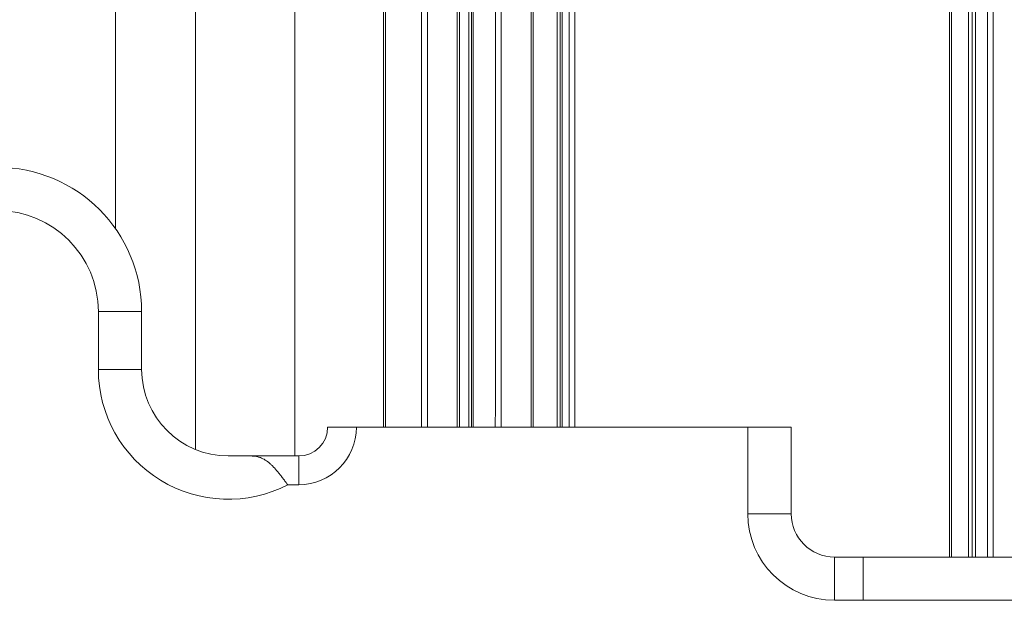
# Model space of a CAD drawing. Header units: millimetres. Extents: x 51337 to 61814, y -21781 to -12277.
# Tile 183 of 256: x 59388 to 59456, y -20936 to -20896. Entities that reach past the tile are written whole.
import ezdxf

# ---------------------------------------------------------------- set-up
doc = ezdxf.new("R2010")
doc.units = ezdxf.units.MM
doc.header["$LTSCALE"] = 0.3175
doc.layers.add('1轮廓实线层', color=7, linetype='Continuous', lineweight=18)

msp = doc.modelspace()

# ---------------------------------------------------------------- linework, layer by layer
at = {"layer": '1轮廓实线层'}
for p, q in [((59418.95583, -20923.97839), (59418.95583, -20863.17664)), ((59419.15171, -20863.17664), (59419.15171, -20923.97839)), ((59419.26555, -20863.17664), (59419.26555, -20923.97839)), ((59425.08133, -20923.97839), (59425.08133, -20863.17664)), ((59425.29293, -20863.17664), (59425.29293, -20923.97839)), ((59425.41911, -20863.17664), (59425.41911, -20923.97839)), ((59453.58964, -20932.97589), (59453.58964, -20863.17664)), ((59453.84366, -20863.17664), (59453.84366, -20932.97589)), ((59454.05799, -20863.17664), (59454.05799, -20932.97589)), ((59394.48188, -20910.23758), (59394.48188, -20863.67664)), ((59400.02067, -20863.67664), (59400.02067, -20925.53083)), ((59413.04725, -20863.67664), (59413.04725, -20923.97671)), ((59413.19036, -20923.97669), (59413.19036, -20863.67388)), ((59416.08961, -20923.97671), (59416.08961, -20863.67664)), ((59418.16135, -20863.67664), (59418.16135, -20923.97671)), ((59418.30446, -20923.97669), (59418.30446, -20863.67388)), ((59421.20371, -20923.97671), (59421.20371, -20863.67664)), ((59423.27545, -20863.67664), (59423.27545, -20923.97671)), ((59423.41856, -20923.97669), (59423.41856, -20863.67388)), ((59426.31781, -20923.97671), (59426.31781, -20863.67664)), ((59452.25534, -20863.67664), (59452.25534, -20932.97531)), ((59452.39845, -20932.97557), (59452.39845, -20863.67388)), ((59455.2977, -20932.97531), (59455.2977, -20863.67664)), ((59396.29339, -20915.97664), (59393.29339, -20915.97664)), ((59393.29339, -20919.97664), (59393.29339, -20915.97664)), ((59396.29339, -20919.97664), (59396.29339, -20915.97664)), ((59396.29339, -20915.97664), (59396.29339, -20919.97664)), ((59396.29339, -20919.97664), (59393.29339, -20919.97664)), ((59409.17809, -20923.97664), (59411.17809, -20923.97664)), ((59438.29339, -20923.97664), (59411.17809, -20923.97664)), ((59441.29339, -20923.97664), (59438.29339, -20923.97664)), ((59438.29339, -20923.97664), (59438.29339, -20929.97664)), ((59441.29339, -20923.97664), (59441.29339, -20929.97664)), ((59441.29339, -20923.97664), (59441.29339, -20929.97664)), ((59403.73848, -20925.97664), (59407.17809, -20925.97664)), ((59403.75084, -20925.97664), (59407.17809, -20925.97664)), ((59407.17809, -20925.97664), (59407.17809, -20927.97664)), ((59407.17809, -20927.97664), (59406.41649, -20927.97664)), ((59441.29339, -20929.97664), (59438.29339, -20929.97664)), ((59446.29339, -20932.97664), (59444.29339, -20932.97664)), ((59444.29339, -20932.97664), (59446.29339, -20932.97664)), ((59444.29339, -20932.97664), (59444.29339, -20935.97664)), ((59569.29339, -20932.97664), (59446.29339, -20932.97664)), ((59446.29339, -20932.97664), (59569.29339, -20932.97664)), ((59446.29339, -20932.97664), (59446.29339, -20935.97664)), ((59444.29339, -20935.97664), (59446.29339, -20935.97664)), ((59569.29339, -20935.97664), (59446.29339, -20935.97664))]:
    msp.add_line(p, q, dxfattribs=at)
for centre, radius, start, end in [((59386.29339, -20915.97664), 10, 0, 90), ((59386.29339, -20915.97664), 10, 0, 90), ((59386.29339, -20915.97664), 7, 0, 90), ((59402.29339, -20919.97664), 9, 180, 297.2660445), ((59402.29339, -20919.97664), 6, 180, 270), ((59402.29339, -20919.97664), 6, 180, 270), ((59407.17809, -20923.97664), 2, 270, 0), ((59407.17809, -20923.97664), 2, 270, 0), ((59407.17809, -20923.97664), 4, 270, 0), ((59444.29339, -20929.97664), 6, 180, 270), ((59444.29339, -20929.97664), 3, 180, 270), ((59444.29339, -20929.97664), 3, 180, 270)]:
    msp.add_arc(centre, radius, start, end, dxfattribs=at)
for points, degree in [([(59406.90098, -20925.97598), (59406.89975, -20905.20954), (59406.89852, -20884.44309), (59406.89728, -20863.67664)], 3), ([(59415.68413, -20923.97552), (59415.68557, -20863.67664)], 1), ([(59420.79823, -20923.97552), (59420.79967, -20863.67664)], 1), ([(59425.91377, -20863.67664), (59425.91329, -20883.77627), (59425.91281, -20903.8759), (59425.91234, -20923.97552)], 3), ([(59454.89366, -20863.67664), (59454.89311, -20886.77641), (59454.89256, -20909.87617), (59454.89202, -20932.97593)], 3), ([(59402.29339, -20925.97664), (59402.77168, -20925.97664), (59403.25, -20925.97664), (59403.73848, -20925.97664)], 3)]:
    msp.add_open_spline(points, degree=degree, dxfattribs=at)
msp.add_open_spline([(59403.73848, -20925.97664), (59403.88394, -20925.97664), (59404.01933, -20925.98371), (59404.21231, -20926.01082), (59404.27495, -20926.02259), (59404.36703, -20926.0449), (59404.3974, -20926.05311), (59404.45762, -20926.07116), (59404.48751, -20926.08101), (59404.63539, -20926.13437), (59404.74745, -20926.18962), (59404.96607, -20926.32529), (59405.07261, -20926.40566), (59405.20572, -20926.52176), (59405.23222, -20926.54565), (59405.28485, -20926.59459), (59405.36335, -20926.66978), (59405.44083, -20926.75012), (59405.59524, -20926.91718), (59405.69745, -20927.03703), (59405.82654, -20927.19645), (59405.85249, -20927.22889), (59405.90418, -20927.29422), (59405.92993, -20927.32713), (59406.00702, -20927.42652), (59406.05817, -20927.49367), (59406.16037, -20927.62945), (59406.21141, -20927.69808), (59406.28816, -20927.80196), (59406.32659, -20927.85413), (59406.37155, -20927.91537), (59406.39086, -20927.94169), (59406.40052, -20927.95486), (59406.40377, -20927.95929), (59406.41013, -20927.96797), (59406.41331, -20927.9723), (59406.41649, -20927.97664)], degree=3, knots=[0, 0, 0, 0, 0.125, 0.125, 0.1875, 0.1875, 0.21875, 0.21875, 0.25, 0.25, 0.375, 0.375, 0.5, 0.5, 0.53125, 0.53125, 0.5625, 0.625, 0.625, 0.75, 0.75, 0.78125, 0.78125, 0.8125, 0.8125, 0.875, 0.875, 0.9375, 0.9375, 0.96875, 0.984375, 0.9921875, 0.9921875, 0.99609375, 0.99609375, 1, 1, 1, 1], dxfattribs=at)

doc.saveas('drawing.dxf')
